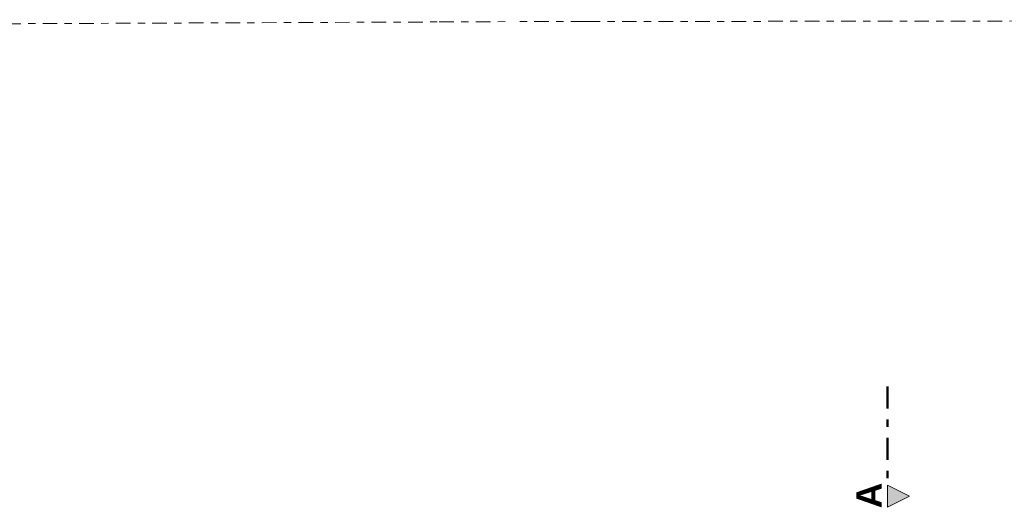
# Model space of a CAD drawing. Header units: metres. Extents: x -167 to 233, y -155 to 122.
# Tile 47 of 96: x 39.5 to 52.97, y 3.61 to 10.28. Entities that reach past the tile are written whole.
import ezdxf

# ---------------------------------------------------------------- set-up
doc = ezdxf.new("R2010")
doc.units = ezdxf.units.M
doc.header["$MEASUREMENT"] = 0
doc.linetypes.add('Raster', pattern=[0.4, 0.2, -0.1, 0, -0.1])
doc.linetypes.add('Schnittlinie', pattern=[0.6, 0.3, -0.15, 0, -0.15])
doc.layers.add('60 Grenzen', color=7, linetype='Continuous')
doc.layers.add('98 Schnitt Marker', color=7, linetype='Continuous')
doc.styles.add('ERSTELLTER_STIL_1', font='arial.ttf')

# ---------------------------------------------------------------- blocks, each defined once
blk = doc.blocks.new('Standard-Rastermarker_143')
at = {"layer": '60 Grenzen', "color": 7, "linetype": 'Raster', "lineweight": 13}
for q in [(0, 0), (19.81, 0)]:
    blk.add_line((1, 0), q, dxfattribs=at)
blk = doc.blocks.new('Standard-Rastermarker_150')
at = {"layer": '60 Grenzen', "color": 7, "linetype": 'Raster', "lineweight": 13}
for p, q in [((1, 0), (19.927, 0)), ((19.927, 0), (20.927, 0))]:
    blk.add_line(p, q, dxfattribs=at)

msp = doc.modelspace()

# ---------------------------------------------------------------- hatches: boundary and pattern name
at = {"layer": '98 Schnitt Marker', "linetype": 'Continuous', "lineweight": 0, "true_color": 0x000000}
msp.add_hatch(color=18, dxfattribs=at).paths.add_polyline_path([(51.372, 3.609), (51.672, 3.759), (51.372, 3.909)])

# ---------------------------------------------------------------- linework, layer by layer
at = {"layer": '98 Schnitt Marker', "color": 7, "linetype": 'Schnittlinie', "lineweight": 50}
msp.add_line((51.372, 5.259), (51.372, 3.909), dxfattribs=at)
at = {"layer": '98 Schnitt Marker', "color": 7, "linetype": 'Continuous', "lineweight": 13, "flags": 128}
msp.add_lwpolyline([(51.372, 3.609), (51.372, 3.909), (51.672, 3.759)], close=True, dxfattribs=at)

# ---------------------------------------------------------------- block references
at = {"layer": '60 Grenzen', "color": 7, "linetype": 'Continuous', "lineweight": 18}
for name, p, rotation in [('Standard-Rastermarker_150', (25.31, 10.162), 0.2398189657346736), ('Standard-Rastermarker_143', (46.237, 10.249), 0.07710690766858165)]:
    msp.add_blockref(name, p, dxfattribs=dict(at, rotation=rotation))

# ---------------------------------------------------------------- texts
at = {"layer": '98 Schnitt Marker', "color": 7, "lineweight": 13, "insert": (51.292, 3.947), "char_height": 0.35, "attachment_point": 9, "rotation": 90, "style": 'ERSTELLTER_STIL_1'}
msp.add_mtext('\\A1;{\\pqr;\\pt0;\\fArial|b1|i0|c0|p0;\\W1.000000;A}', dxfattribs=at)

doc.saveas('drawing.dxf')
